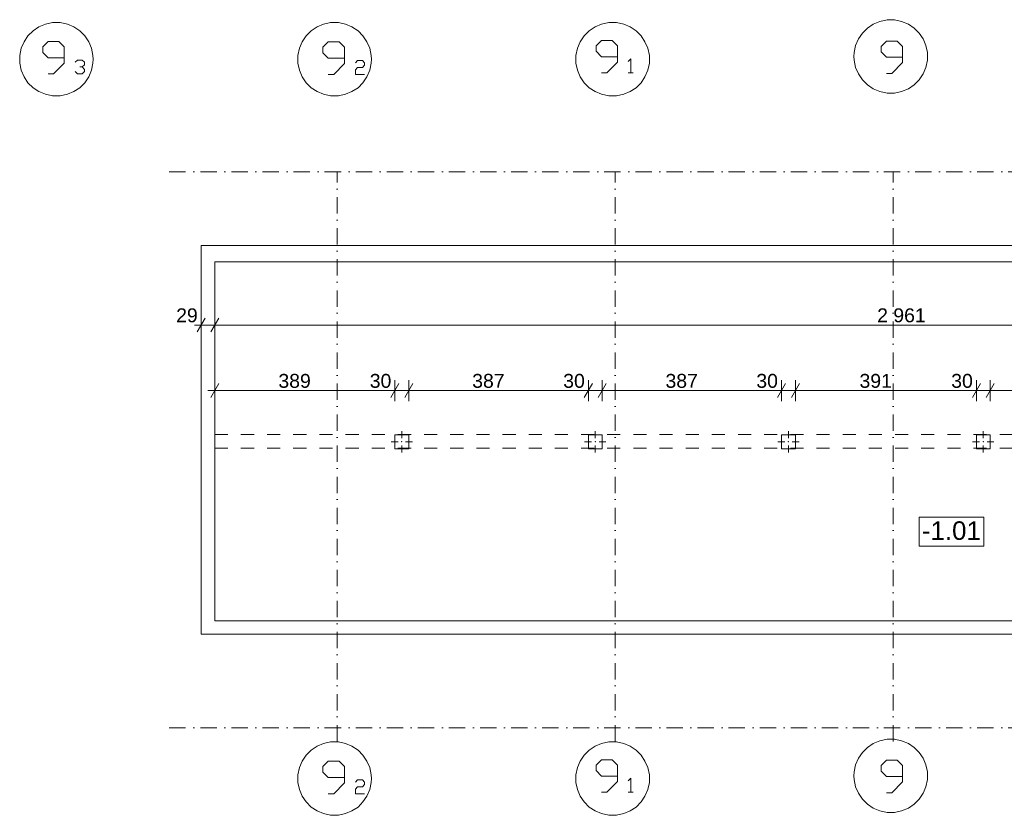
# Model space of a CAD drawing. Extents: x -283435 to 14216, y -77540 to 30522.
# Tile 35 of 177: x -177050 to -155808, y -55761 to -38587. Entities that reach past the tile are written whole.
import ezdxf

# ---------------------------------------------------------------- set-up
doc = ezdxf.new("R2010")
doc.units = 0
doc.header["$MEASUREMENT"] = 0
doc.linetypes.add('Kropki i Kreski', pattern=[670.277762, 352.777767, -176.388884, 0, -141.111112])
doc.linetypes.add('Przerywana', pattern=[564.444447, 282.222223, -282.222223])
for name, color, linetype, lineweight in [('LINIE_Nr_Pióra__7', 7, 'Continuous', 18), ('OPISY_Nr_Pióra__65', 65, 'Continuous', 18), ('OPISY_Nr_Pióra__86', 86, 'Continuous', 18), ('OSIE_Nr_Pióra__5', 5, 'Continuous', 18), ('OSIE_Nr_Pióra__7', 7, 'Continuous', 18), ('SŁUPY_Nr_Pióra__20', 20, 'Continuous', 18), ('WYMIARY_Nr_Pióra__4', 4, 'Continuous', 18), ('WYMIARY_Nr_Pióra__5', 5, 'Continuous', 18), ('ŚCIANY_Nr_Pióra__7', 7, 'Continuous', 18)]:
    doc.layers.add(name, color=color, linetype=linetype, lineweight=lineweight)
for name, color, linetype in [('SŁUPY', 7, 'Continuous'), ('WYMIARY', 7, 'Continuous'), ('ŚCIANY', 7, 'Continuous')]:
    doc.layers.add(name, color=color, linetype=linetype)
doc.layers.add('SŁUPY_Nr_Pióra__28', color=7, linetype='Continuous', lineweight=18, true_color=0x260900)
doc.styles.add('GENERATED_STYLE_1', font='arial.ttf')
doc.styles.add('GENERATED_STYLE_2', font='txt')
doc.dimstyles.new('GENERATED_STYLE__2', dxfattribs={"dimtxt": 300, "dimasz": 228, "dimexe": 0.18, "dimexo": 0, "dimgap": 0.09, "dimtad": 1, "dimtih": 1, "dimtoh": 1, "dimdec": 0, "dimlfac": 0.1, "dimzin": 0, "dimdsep": 46, "dimtxsty": 'GENERATED_STYLE_2', "dimblk": 'ARROWHEAD_2', "dimblk1": 'ARROWHEAD_2', "dimblk2": 'ARROWHEAD_2', "dimcen": 0.09, "dimclrd": 256, "dimclre": 256, "dimclrt": 256, "dimazin": 0, "dimtfac": 1, "dimtdec": 4, "dimtmove": 0, "dimatfit": 3, "dimfxl": 1, "dimtolj": 1, "dimtzin": 0, "dimarcsym": 0})

# ---------------------------------------------------------------- blocks, each defined once
blk = doc.blocks.new('Ściana_505', base_point=(-143235, -43814))
at = {"layer": 'ŚCIANY_Nr_Pióra__7', "linetype": 'Continuous'}
for p, q in [((-142945, -43464), (-173133, -43464)), ((-172843, -43814), (-143235, -43814))]:
    blk.add_line(p, q, dxfattribs=at)
blk = doc.blocks.new('Ściana_506', base_point=(-172843, -43814))
at = {"layer": 'ŚCIANY_Nr_Pióra__7', "linetype": 'Continuous'}
for p, q in [((-173133, -43464), (-173133, -51854)), ((-172843, -51564), (-172843, -43814))]:
    blk.add_line(p, q, dxfattribs=at)
blk = doc.blocks.new('Ściana_507', base_point=(-172843, -51564))
at = {"layer": 'ŚCIANY_Nr_Pióra__7', "linetype": 'Continuous'}
for p, q in [((-143235, -51564), (-172843, -51564)), ((-173133, -51854), (-142945, -51854))]:
    blk.add_line(p, q, dxfattribs=at)
blk = doc.blocks.new('Słup_164', base_point=(-156261, -47697))
at = {"layer": 'SŁUPY_Nr_Pióra__20', "linetype": 'Continuous'}
for p, q in [((-156261, -47617), (-156261, -47467)), ((-156341, -47697), (-156491, -47697)), ((-156261, -47777), (-156261, -47927)), ((-156181, -47697), (-156031, -47697))]:
    blk.add_line(p, q, dxfattribs=at)
blk.add_point((-156261, -47697), dxfattribs=at)
at = {"layer": 'SŁUPY_Nr_Pióra__28', "linetype": 'Continuous', "flags": 128}
blk.add_lwpolyline([(-156111, -47847), (-156111, -47547), (-156411, -47547), (-156411, -47847)], close=True, dxfattribs=at)
blk = doc.blocks.new('Słup_165', base_point=(-160466, -47697))
at = {"layer": 'SŁUPY_Nr_Pióra__20', "linetype": 'Continuous'}
for p, q in [((-160466, -47617), (-160466, -47467)), ((-160546, -47697), (-160696, -47697)), ((-160466, -47777), (-160466, -47927)), ((-160386, -47697), (-160236, -47697))]:
    blk.add_line(p, q, dxfattribs=at)
blk.add_point((-160466, -47697), dxfattribs=at)
at = {"layer": 'SŁUPY_Nr_Pióra__28', "linetype": 'Continuous', "flags": 128}
blk.add_lwpolyline([(-160316, -47847), (-160316, -47547), (-160616, -47547), (-160616, -47847)], close=True, dxfattribs=at)
blk = doc.blocks.new('Słup_166', base_point=(-164632, -47697))
at = {"layer": 'SŁUPY_Nr_Pióra__20', "linetype": 'Continuous'}
for p, q in [((-164632, -47617), (-164632, -47467)), ((-164712, -47697), (-164862, -47697)), ((-164632, -47777), (-164632, -47927)), ((-164552, -47697), (-164402, -47697))]:
    blk.add_line(p, q, dxfattribs=at)
blk.add_point((-164632, -47697), dxfattribs=at)
at = {"layer": 'SŁUPY_Nr_Pióra__28', "linetype": 'Continuous', "flags": 128}
blk.add_lwpolyline([(-164482, -47847), (-164482, -47547), (-164782, -47547), (-164782, -47847)], close=True, dxfattribs=at)
blk = doc.blocks.new('Słup_167', base_point=(-168806, -47697))
at = {"layer": 'SŁUPY_Nr_Pióra__20', "linetype": 'Continuous'}
for p, q in [((-168806, -47617), (-168806, -47467)), ((-168886, -47697), (-169036, -47697)), ((-168806, -47777), (-168806, -47927)), ((-168726, -47697), (-168576, -47697))]:
    blk.add_line(p, q, dxfattribs=at)
blk.add_point((-168806, -47697), dxfattribs=at)
at = {"layer": 'SŁUPY_Nr_Pióra__28', "linetype": 'Continuous', "flags": 128}
blk.add_lwpolyline([(-168656, -47847), (-168656, -47547), (-168956, -47547), (-168956, -47847)], close=True, dxfattribs=at)
blk = doc.blocks.new('*D2402')
at = {"layer": 'WYMIARY_Nr_Pióra__4', "linetype": 'Continuous', "transparency": 16777216}
for p, q in [((-172757, -46443), (-172930, -46743)), ((-172843, -46818), (-172843, -46368)), ((-168869, -46443), (-169043, -46743)), ((-168956, -46818), (-168956, -46368)), ((-172990, -46593), (-172843, -46593)), ((-172843, -46593), (-168956, -46593))]:
    blk.add_line(p, q, dxfattribs=at)
at = {"layer": 'WYMIARY_Nr_Pióra__5', "transparency": 16777216, "char_height": 300, "attachment_point": 1, "style": 'GENERATED_STYLE_1'}
for s, insert in [('{389}', (-171469, -46233)), ('{30}', (-169498, -46233))]:
    blk.add_mtext(s, dxfattribs=dict(at, insert=insert))
blk = doc.blocks.new('ARROWHEAD_2')
at = {"linetype": 'Continuous'}
for p, q in [((0, 0), (-1, 0)), ((-0.378, -0.655), (0.378, 0.655))]:
    blk.add_line(p, q, dxfattribs=at)
blk = doc.blocks.new('*D2403')
at = {"layer": 'WYMIARY_Nr_Pióra__4', "linetype": 'Continuous', "transparency": 16777216}
for p, q in [((-168869, -46443), (-169043, -46743)), ((-168956, -46818), (-168956, -46368)), ((-168569, -46443), (-168743, -46743)), ((-168656, -46818), (-168656, -46368)), ((-168956, -46593), (-168656, -46593))]:
    blk.add_line(p, q, dxfattribs=at)
blk = doc.blocks.new('*D2404')
at = {"layer": 'WYMIARY_Nr_Pióra__4', "linetype": 'Continuous', "transparency": 16777216}
for p, q in [((-168569, -46443), (-168743, -46743)), ((-168656, -46818), (-168656, -46368)), ((-164695, -46443), (-164869, -46743)), ((-164782, -46818), (-164782, -46368)), ((-168656, -46593), (-164782, -46593))]:
    blk.add_line(p, q, dxfattribs=at)
at = {"layer": 'WYMIARY_Nr_Pióra__5', "transparency": 16777216, "char_height": 300, "attachment_point": 1, "style": 'GENERATED_STYLE_1'}
for s, insert in [('{387}', (-167288, -46233)), ('{30}', (-165324, -46233))]:
    blk.add_mtext(s, dxfattribs=dict(at, insert=insert))
blk = doc.blocks.new('*D2405')
at = {"layer": 'WYMIARY_Nr_Pióra__4', "linetype": 'Continuous', "transparency": 16777216}
for p, q in [((-164695, -46443), (-164869, -46743)), ((-164782, -46818), (-164782, -46368)), ((-164395, -46443), (-164569, -46743)), ((-164482, -46818), (-164482, -46368)), ((-164782, -46593), (-164482, -46593))]:
    blk.add_line(p, q, dxfattribs=at)
blk = doc.blocks.new('*D2406')
at = {"layer": 'WYMIARY_Nr_Pióra__4', "linetype": 'Continuous', "transparency": 16777216}
for p, q in [((-164395, -46443), (-164569, -46743)), ((-164482, -46818), (-164482, -46368)), ((-160529, -46443), (-160702, -46743)), ((-160616, -46818), (-160616, -46368)), ((-164482, -46593), (-160616, -46593))]:
    blk.add_line(p, q, dxfattribs=at)
at = {"layer": 'WYMIARY_Nr_Pióra__5', "transparency": 16777216, "char_height": 300, "attachment_point": 1, "style": 'GENERATED_STYLE_1'}
for s, insert in [('{387}', (-163118, -46233)), ('{30}', (-161158, -46233))]:
    blk.add_mtext(s, dxfattribs=dict(at, insert=insert))
blk = doc.blocks.new('*D2407')
at = {"layer": 'WYMIARY_Nr_Pióra__4', "linetype": 'Continuous', "transparency": 16777216}
for p, q in [((-160529, -46443), (-160702, -46743)), ((-160616, -46818), (-160616, -46368)), ((-160229, -46443), (-160402, -46743)), ((-160316, -46818), (-160316, -46368)), ((-160616, -46593), (-160316, -46593))]:
    blk.add_line(p, q, dxfattribs=at)
blk = doc.blocks.new('*D2408')
at = {"layer": 'WYMIARY_Nr_Pióra__4', "linetype": 'Continuous', "transparency": 16777216}
for p, q in [((-160229, -46443), (-160402, -46743)), ((-160316, -46818), (-160316, -46368)), ((-156324, -46443), (-156497, -46743)), ((-156411, -46818), (-156411, -46368)), ((-160316, -46593), (-156411, -46593))]:
    blk.add_line(p, q, dxfattribs=at)
at = {"layer": 'WYMIARY_Nr_Pióra__5', "transparency": 16777216, "char_height": 300, "attachment_point": 1, "style": 'GENERATED_STYLE_1'}
for s, insert in [('{391}', (-158932, -46233)), ('{30}', (-156953, -46233))]:
    blk.add_mtext(s, dxfattribs=dict(at, insert=insert))
blk = doc.blocks.new('*D2409')
at = {"layer": 'WYMIARY_Nr_Pióra__4', "linetype": 'Continuous', "transparency": 16777216}
for p, q in [((-156324, -46443), (-156497, -46743)), ((-156411, -46818), (-156411, -46368)), ((-156024, -46443), (-156197, -46743)), ((-156111, -46818), (-156111, -46368)), ((-156411, -46593), (-156111, -46593))]:
    blk.add_line(p, q, dxfattribs=at)
blk = doc.blocks.new('*D2410')
at = {"layer": 'WYMIARY_Nr_Pióra__4', "linetype": 'Continuous', "transparency": 16777216}
for p, q in [((-156024, -46443), (-156197, -46743)), ((-156111, -46818), (-156111, -46368)), ((-152140, -46443), (-152313, -46743)), ((-152226, -46818), (-152226, -46368)), ((-156111, -46593), (-152226, -46593))]:
    blk.add_line(p, q, dxfattribs=at)
at = {"layer": 'WYMIARY_Nr_Pióra__5', "transparency": 16777216, "char_height": 300, "attachment_point": 1, "style": 'GENERATED_STYLE_1'}
for s, insert in [('{388}', (-154738, -46233)), ('{30}', (-152768, -46233))]:
    blk.add_mtext(s, dxfattribs=dict(at, insert=insert))
blk = doc.blocks.new('*D2411')
at = {"layer": 'WYMIARY_Nr_Pióra__4', "linetype": 'Continuous', "transparency": 16777216}
for p, q in [((-152140, -46443), (-152313, -46743)), ((-152226, -46818), (-152226, -46368)), ((-151840, -46443), (-152013, -46743)), ((-151926, -46818), (-151926, -46368)), ((-152226, -46593), (-151926, -46593))]:
    blk.add_line(p, q, dxfattribs=at)
blk = doc.blocks.new('*D2412')
at = {"layer": 'WYMIARY_Nr_Pióra__4', "linetype": 'Continuous', "transparency": 16777216}
for p, q in [((-151840, -46443), (-152013, -46743)), ((-151926, -46818), (-151926, -46368)), ((-147359, -46443), (-147532, -46743)), ((-147445, -46818), (-147445, -46368)), ((-151926, -46593), (-147445, -46593))]:
    blk.add_line(p, q, dxfattribs=at)
at = {"layer": 'WYMIARY_Nr_Pióra__5', "transparency": 16777216, "char_height": 300, "attachment_point": 1, "style": 'GENERATED_STYLE_1'}
for s, insert in [('{448}', (-150255, -46233)), ('{30}', (-147987, -46233))]:
    blk.add_mtext(s, dxfattribs=dict(at, insert=insert))
blk = doc.blocks.new('*D2413')
at = {"layer": 'WYMIARY_Nr_Pióra__4', "linetype": 'Continuous', "transparency": 16777216}
for p, q in [((-147359, -46443), (-147532, -46743)), ((-147445, -46818), (-147445, -46368)), ((-147059, -46443), (-147232, -46743)), ((-147145, -46818), (-147145, -46368)), ((-147445, -46593), (-147145, -46593))]:
    blk.add_line(p, q, dxfattribs=at)
blk = doc.blocks.new('*D2414')
at = {"layer": 'WYMIARY_Nr_Pióra__4', "linetype": 'Continuous', "transparency": 16777216}
for p, q in [((-147059, -46443), (-147232, -46743)), ((-147145, -46818), (-147145, -46368)), ((-143322, -46743), (-143149, -46443)), ((-143235, -46818), (-143235, -46368)), ((-147145, -46593), (-143235, -46593)), ((-143235, -46593), (-143089, -46593))]:
    blk.add_line(p, q, dxfattribs=at)
at = {"layer": 'WYMIARY_Nr_Pióra__5', "transparency": 16777216, "insert": (-145532, -46233), "char_height": 300, "attachment_point": 1, "style": 'GENERATED_STYLE_1'}
blk.add_mtext('{391}', dxfattribs=at)
blk = doc.blocks.new('*D2415')
at = {"layer": 'WYMIARY_Nr_Pióra__4', "linetype": 'Continuous', "transparency": 16777216}
for p, q in [((-173047, -45028), (-173220, -45328)), ((-173133, -45403), (-173133, -44953)), ((-172757, -45028), (-172930, -45328)), ((-172843, -45403), (-172843, -44953)), ((-173280, -45178), (-173133, -45178)), ((-173133, -45178), (-172843, -45178))]:
    blk.add_line(p, q, dxfattribs=at)
at = {"layer": 'WYMIARY_Nr_Pióra__5', "transparency": 16777216, "insert": (-173675, -44818), "char_height": 300, "attachment_point": 1, "style": 'GENERATED_STYLE_1'}
blk.add_mtext('{29}', dxfattribs=at)
blk = doc.blocks.new('*D2416')
at = {"layer": 'WYMIARY_Nr_Pióra__4', "linetype": 'Continuous', "transparency": 16777216}
for p, q in [((-172757, -45028), (-172930, -45328)), ((-172843, -45403), (-172843, -44953)), ((-143322, -45328), (-143149, -45028)), ((-143235, -45403), (-143235, -44953)), ((-172843, -45178), (-143235, -45178)), ((-143235, -45178), (-143089, -45178))]:
    blk.add_line(p, q, dxfattribs=at)
at = {"layer": 'WYMIARY_Nr_Pióra__5', "transparency": 16777216, "insert": (-158552, -44818), "char_height": 300, "attachment_point": 1, "style": 'GENERATED_STYLE_1'}
blk.add_mtext('{2\xa0961}', dxfattribs=at)

msp = doc.modelspace()

# ---------------------------------------------------------------- linework, layer by layer
at = {"layer": 'LINIE_Nr_Pióra__7', "linetype": 'Przerywana'}
for p, q in [((-172841, -47538.8), (-143235.4, -47538.8)), ((-172841, -47838.8), (-143235.4, -47838.8))]:
    msp.add_line(p, q, dxfattribs=at)
at = {"layer": 'OPISY_Nr_Pióra__65', "linetype": 'Continuous', "flags": 128}
msp.add_lwpolyline([(-157647.1, -49323.8), (-156252.3, -49323.8), (-156252.3, -49952.4), (-157647.1, -49952.4)], close=True, dxfattribs=at)
at = {"layer": 'OSIE_Nr_Pióra__5', "linetype": 'Kropki i Kreski'}
for p, q in [((-170204, -54167.1), (-170204, -41873.4)), ((-164204, -54167.1), (-164204, -41873.4))]:
    msp.add_line(p, q, dxfattribs=at)
at = {"layer": 'OSIE_Nr_Pióra__7', "linetype": 'Kropki i Kreski'}
for p, q in [((-173822.8, -41873.4), (-140591.9, -41873.4)), ((-158204, -54167.1), (-158204, -41873.4)), ((-173822.8, -53873.4), (-140591.9, -53873.4))]:
    msp.add_line(p, q, dxfattribs=at)
at = {"layer": 'OSIE_Nr_Pióra__7', "linetype": 'Continuous', "flags": 128}
for points in [[(-177050.4, -39439.1), (-177050.4, -39522.7), (-177018.9, -39679.5), (-176956.1, -39820.6), (-176872.5, -39946.3), (-176762.5, -40056), (-176637.1, -40139.6), (-176496, -40197.1), (-176339.2, -40233.8), (-176260.7, -40233.8), (-176177.1, -40233.8), (-176020.2, -40197.1), (-175878.8, -40139.6), (-175753.4, -40056), (-175643.8, -39946.3), (-175559.9, -39820.6), (-175502.4, -39679.5), (-175471.2, -39522.7), (-175465.9, -39439.1), (-175471.2, -39360.5), (-175502.4, -39203.7), (-175559.9, -39062.6), (-175643.8, -38936.9), (-175753.4, -38827.2), (-175878.8, -38743.6), (-176020.2, -38680.8), (-176177.1, -38649.4), (-176260.7, -38649.4), (-176339.2, -38649.4), (-176496, -38680.8), (-176637.1, -38743.6), (-176762.5, -38827.2), (-176872.5, -38936.9), (-176956.1, -39062.6), (-177018.9, -39203.7), (-177050.4, -39360.5)], [(-171052.9, -39439.1), (-171047.5, -39522.7), (-171016.1, -39679.5), (-170958.6, -39820.6), (-170869.7, -39946.3), (-170765.3, -40056), (-170634.6, -40139.6), (-170493.2, -40197.1), (-170341.7, -40233.8), (-170258.1, -40233.8), (-170174.2, -40233.8), (-170022.8, -40197.1), (-169881.7, -40139.6), (-169750.9, -40056), (-169646.3, -39946.3), (-169557.4, -39820.6), (-169499.8, -39679.5), (-169468.4, -39522.7), (-169463.4, -39439.1), (-169468.4, -39360.5), (-169499.8, -39203.7), (-169557.4, -39062.6), (-169646.3, -38936.9), (-169750.9, -38827.2), (-169881.7, -38743.6), (-170022.8, -38680.8), (-170174.2, -38649.4), (-170258.1, -38649.4), (-170341.7, -38649.4), (-170493.2, -38680.8), (-170634.6, -38743.6), (-170765.3, -38827.2), (-170869.7, -38936.9), (-170958.6, -39062.6), (-171016.1, -39203.7), (-171047.5, -39360.5)], [(-165050.1, -39439.1), (-165050.1, -39522.7), (-165018.6, -39679.5), (-164956.1, -39820.6), (-164872.5, -39946.3), (-164762.5, -40056), (-164637.1, -40139.6), (-164496, -40197.1), (-164338.9, -40233.8), (-164255.3, -40233.8), (-164177.1, -40233.8), (-164019.9, -40197.1), (-163878.8, -40139.6), (-163753.4, -40056), (-163643.5, -39946.3), (-163559.9, -39820.6), (-163497.3, -39679.5), (-163465.9, -39522.7), (-163465.9, -39439.1), (-163465.9, -39360.5), (-163497.3, -39203.7), (-163559.9, -39062.6), (-163643.5, -38936.9), (-163753.4, -38827.2), (-163878.8, -38743.6), (-164019.9, -38680.8), (-164177.1, -38649.4), (-164255.3, -38649.4), (-164338.9, -38649.4), (-164496, -38680.8), (-164637.1, -38743.6), (-164762.5, -38827.2), (-164872.5, -38936.9), (-164956.1, -39062.6), (-165018.6, -39203.7), (-165050.1, -39360.5)], [(-159052.9, -39381.6), (-159047.5, -39459.8), (-159016.1, -39616.6), (-158953.3, -39758), (-158869.7, -39883.4), (-158760, -39993.1), (-158634.3, -40077), (-158493.2, -40139.6), (-158336.4, -40171), (-158257.8, -40176.3), (-158174.2, -40171), (-158022.8, -40139.6), (-157876.3, -40077), (-157750.6, -39993.1), (-157646.3, -39883.4), (-157557.4, -39758), (-157499.8, -39616.6), (-157468.4, -39459.8), (-157463.1, -39381.6), (-157468.4, -39297.7), (-157499.8, -39146.2), (-157557.4, -38999.8), (-157646.3, -38874.4), (-157750.6, -38769.7), (-157876.3, -38680.8), (-158022.8, -38623.3), (-158174.2, -38591.9), (-158257.8, -38586.5), (-158336.4, -38591.9), (-158493.2, -38623.3), (-158634.3, -38680.8), (-158760, -38769.7), (-158869.7, -38874.4), (-158953.3, -38999.8), (-159016.1, -39146.2), (-159047.5, -39297.7)], [(-159052.9, -54908.8), (-159047.5, -54987.1), (-159016.1, -55143.9), (-158953.3, -55285.3), (-158869.7, -55410.7), (-158760, -55520.4), (-158634.3, -55604.3), (-158493.2, -55666.8), (-158336.4, -55698.3), (-158257.8, -55703.6), (-158174.2, -55698.3), (-158022.8, -55666.8), (-157876.3, -55604.3), (-157750.6, -55520.4), (-157646.3, -55410.7), (-157557.4, -55285.3), (-157499.8, -55143.9), (-157468.4, -54987.1), (-157463.1, -54908.8), (-157468.4, -54825), (-157499.8, -54673.5), (-157557.4, -54527), (-157646.3, -54401.6), (-157750.6, -54297), (-157876.3, -54208.1), (-158022.8, -54150.6), (-158174.2, -54119.1), (-158257.8, -54113.8), (-158336.4, -54119.1), (-158493.2, -54150.6), (-158634.3, -54208.1), (-158760, -54297), (-158869.7, -54401.6), (-158953.3, -54527), (-159016.1, -54673.5), (-159047.5, -54825)], [(-171052.9, -54966.4), (-171047.5, -55050), (-171016.1, -55206.8), (-170958.6, -55347.9), (-170869.7, -55473.6), (-170765.3, -55583.2), (-170634.6, -55666.8), (-170493.2, -55724.3), (-170341.7, -55761.1), (-170258.1, -55761.1), (-170174.2, -55761.1), (-170022.8, -55724.3), (-169881.7, -55666.8), (-169750.9, -55583.2), (-169646.3, -55473.6), (-169557.4, -55347.9), (-169499.8, -55206.8), (-169468.4, -55050), (-169463.4, -54966.4), (-169468.4, -54887.8), (-169499.8, -54731), (-169557.4, -54589.9), (-169646.3, -54464.2), (-169750.9, -54354.5), (-169881.7, -54270.9), (-170022.8, -54208.1), (-170174.2, -54176.7), (-170258.1, -54176.7), (-170341.7, -54176.7), (-170493.2, -54208.1), (-170634.6, -54270.9), (-170765.3, -54354.5), (-170869.7, -54464.2), (-170958.6, -54589.9), (-171016.1, -54731), (-171047.5, -54887.8)], [(-165050.1, -54966.4), (-165050.1, -55050), (-165018.6, -55206.8), (-164956.1, -55347.9), (-164872.5, -55473.6), (-164762.5, -55583.2), (-164637.1, -55666.8), (-164496, -55724.3), (-164338.9, -55761.1), (-164255.3, -55761.1), (-164177.1, -55761.1), (-164019.9, -55724.3), (-163878.8, -55666.8), (-163753.4, -55583.2), (-163643.5, -55473.6), (-163559.9, -55347.9), (-163497.3, -55206.8), (-163465.9, -55050), (-163465.9, -54966.4), (-163465.9, -54887.8), (-163497.3, -54731), (-163559.9, -54589.9), (-163643.5, -54464.2), (-163753.4, -54354.5), (-163878.8, -54270.9), (-164019.9, -54208.1), (-164177.1, -54176.7), (-164255.3, -54176.7), (-164338.9, -54176.7), (-164496, -54208.1), (-164637.1, -54270.9), (-164762.5, -54354.5), (-164872.5, -54464.2), (-164956.1, -54589.9), (-165018.6, -54731), (-165050.1, -54887.8)]]:
    msp.add_lwpolyline(points, close=True, dxfattribs=at)
for points in [[(-176088.1, -39407.7), (-176438.5, -39407.7), (-176553.5, -39292.6), (-176553.5, -39172.3), (-176438.5, -39057.3), (-176203.1, -39057.3), (-176088.1, -39172.3), (-176088.1, -39522.7), (-176318.2, -39758), (-176438.5, -39758)], [(-170043.5, -39418), (-170393.9, -39418), (-170508.9, -39303), (-170508.9, -39182.7), (-170393.9, -39067.6), (-170158.8, -39067.6), (-170043.5, -39182.7), (-170043.5, -39533), (-170273.8, -39768.4), (-170393.9, -39768.4)], [(-164150.7, -39386.6), (-164501.1, -39386.6), (-164616.1, -39266.3), (-164616.1, -39151.2), (-164501.1, -39036.2), (-164271, -39036.2), (-164150.7, -39151.2), (-164150.7, -39501.6), (-164386, -39737), (-164501.1, -39737)], [(-158001.7, -39397), (-158352.1, -39397), (-158467.1, -39282), (-158467.1, -39161.9), (-158352.1, -39046.9), (-158116.7, -39046.9), (-158001.7, -39161.9), (-158001.7, -39512.3), (-158231.7, -39747.4), (-158352.1, -39747.4)], [(-175701.3, -39606.3), (-175654.1, -39559.1), (-175654.1, -39507), (-175701.3, -39459.8), (-175800.6, -39459.8), (-175852.8, -39507)], [(-169808.4, -39517.3), (-169761.3, -39465.2), (-169656.7, -39465.2), (-169609.5, -39517.3), (-169609.5, -39569.8), (-169656.7, -39616.6), (-169761.3, -39616.6), (-169808.4, -39669.1), (-169808.4, -39768.4), (-169609.5, -39768.4)], [(-163868.5, -39737), (-163868.5, -39433.7), (-163920.6, -39485.9)], [(-175852.8, -39705.6), (-175800.6, -39758), (-175701.3, -39758), (-175654.1, -39705.6), (-175654.1, -39658.4), (-175701.3, -39606.3), (-175753.4, -39606.3)], [(-163920.6, -39737), (-163816.3, -39737)], [(-164150.7, -54913.9), (-164501.1, -54913.9), (-164616.1, -54793.5), (-164616.1, -54678.5), (-164501.1, -54563.5), (-164271, -54563.5), (-164150.7, -54678.5), (-164150.7, -55028.9), (-164386, -55264.3), (-164501.1, -55264.3)], [(-158001.7, -54924.3), (-158352.1, -54924.3), (-158467.1, -54809.2), (-158467.1, -54689.2), (-158352.1, -54574.2), (-158116.7, -54574.2), (-158001.7, -54689.2), (-158001.7, -55039.6), (-158231.7, -55274.6), (-158352.1, -55274.6)], [(-170043.5, -54945.3), (-170393.9, -54945.3), (-170508.9, -54830.3), (-170508.9, -54709.9), (-170393.9, -54594.9), (-170158.8, -54594.9), (-170043.5, -54709.9), (-170043.5, -55060.3), (-170273.8, -55295.7), (-170393.9, -55295.7)], [(-169808.4, -55044.6), (-169761.3, -54992.4), (-169656.7, -54992.4), (-169609.5, -55044.6), (-169609.5, -55097.1), (-169656.7, -55143.9), (-169761.3, -55143.9), (-169808.4, -55196.4), (-169808.4, -55295.7), (-169609.5, -55295.7)], [(-163868.5, -55264.3), (-163868.5, -54961), (-163920.6, -55013.2)], [(-163920.6, -55264.3), (-163816.3, -55264.3)]]:
    msp.add_lwpolyline(points, dxfattribs=at)

# ---------------------------------------------------------------- block references
at = {"layer": 'SŁUPY'}
for name, p in [('Słup_167', (-168806, -47697.2)), ('Słup_166', (-164632, -47697.2)), ('Słup_165', (-160465.9, -47697.2)), ('Słup_164', (-156260.7, -47697.2))]:
    msp.add_blockref(name, p, dxfattribs=at)
at = {"layer": 'ŚCIANY'}
for name, p in [('Ściana_505', (-143235.4, -43813.8)), ('Ściana_506', (-172843.1, -43813.8)), ('Ściana_507', (-172843.1, -51563.8))]:
    msp.add_blockref(name, p, dxfattribs=at)

# ---------------------------------------------------------------- texts
at = {"layer": 'OPISY_Nr_Pióra__86', "linetype": 'Continuous', "insert": (-156949.7, -49415.3), "char_height": 400, "attachment_point": 2, "style": 'GENERATED_STYLE_1'}
msp.add_mtext('{-1.01}', dxfattribs=at)

# ---------------------------------------------------------------- dimensions: what is measured, and where the dimension line sits
at = {"layer": 'WYMIARY', "linetype": 'Continuous'}
for base, p1, p2, picture, middle in [((-172843.1, -46593.3), (-172843.1, -43813.8), (-168956, -47547.2), '*D2402', (-171131.4, -46383.3)), ((-173133.1, -45177.9), (-173133.1, -47688.8), (-172843.1, -47688.8), '*D2415', (-173450.2, -44967.9)), ((-173133.1, -45177.9), (-172843.1, -47688.8), (-143235.4, -51563.8), '*D2416', (-158037.9, -44967.9)), ((-172843.1, -46593.3), (-168656, -47547.2), (-164782, -47547.2), '*D2404', (-166950.8, -46383.3)), ((-172843.1, -46593.3), (-164482, -47547.2), (-160615.9, -47547.2), '*D2406', (-162780.7, -46383.3)), ((-172843.1, -46593.3), (-160315.9, -47547.2), (-156410.7, -47547.2), '*D2408', (-158595.1, -46383.3)), ((-172843.1, -46593.3), (-156110.7, -47547.2), (-152226.2, -47547.2), '*D2410', (-154400.2, -46383.3)), ((-172843.1, -46593.3), (-151926.2, -47547.2), (-147445.4, -47547.2), '*D2412', (-149917.6, -46383.3)), ((-172843.1, -46593.3), (-147145.4, -47547.2), (-143235.4, -47538.8), '*D2414', (-145194.5, -46383.3)), ((-172843.1, -46593.3), (-168956, -47547.2), (-168656, -47547.2), '*D2403', (-169273.1, -46383.3)), ((-172843.1, -46593.3), (-164782, -47547.2), (-164482, -47547.2), '*D2405', (-165099.1, -46383.3)), ((-172843.1, -46593.3), (-160615.9, -47547.2), (-160315.9, -47547.2), '*D2407', (-160933, -46383.3)), ((-172843.1, -46593.3), (-156410.7, -47547.2), (-156110.7, -47547.2), '*D2409', (-156727.8, -46383.3)), ((-172843.1, -46593.3), (-152226.2, -47547.2), (-151926.2, -47547.2), '*D2411', (-152543.3, -46383.3)), ((-172843.1, -46593.3), (-147445.4, -47547.2), (-147145.4, -47547.2), '*D2413', (-147762.5, -46383.3))]:
    dim = msp.add_linear_dim(base=base, p1=p1, p2=p2, dimstyle='GENERATED_STYLE__2', dxfattribs=at)
    dim.commit()
    dim.dimension.update_dxf_attribs({"geometry": picture, "text_midpoint": middle})

doc.saveas('drawing.dxf')
